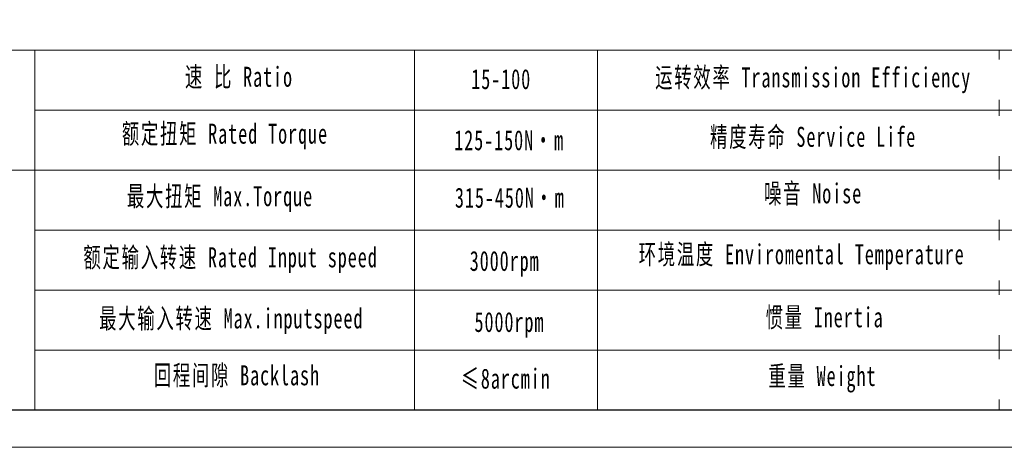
# Model space of a CAD drawing. Header units: millimetres. Extents: x 6126 to 6700, y -853 to -447.
# Tile 2 of 6: x 6223 to 6403, y -853 to -775. Entities that reach past the tile are written whole.
import ezdxf

# ---------------------------------------------------------------- set-up
doc = ezdxf.new("R2010")
doc.units = ezdxf.units.MM
doc.layers.get('0').update_dxf_attribs({"lineweight": 18})
doc.layers.add('SLD-0', color=7, linetype='Continuous', lineweight=18)
doc.layers.add('图框_外框线', color=7, linetype='Continuous', lineweight=18)
doc.styles.add('标准', font='txt', dxfattribs={"width": 0.667})

msp = doc.modelspace()

# ---------------------------------------------------------------- linework, layer by layer
for p, q in [((6225.887899, -780.13521), (6225.887899, -845.777501)), ((6295.175112, -780.13521), (6295.175112, -845.777501))]:
    msp.add_line(p, q)
at = {"layer": 'SLD-0'}
for p, q in [((6328.558914, -780.13521), (6328.558914, -845.758811)), ((6401.832644, -780.13521), (6401.832644, -845.766277))]:
    msp.add_line(p, q, dxfattribs=at)
at = {"layer": '图框_外框线'}
for p, q in [((6176.371045, -780.13521), (6693.076219, -780.13521)), ((6225.887899, -791.085779), (6516.286821, -791.085779)), ((6176.371045, -802.036348), (6693.076219, -802.036348)), ((6225.887899, -812.986917), (6693.076219, -812.986917)), ((6225.887899, -823.937486), (6693.076219, -823.937486)), ((6225.887899, -834.888056), (6693.076219, -834.888056))]:
    msp.add_line(p, q, dxfattribs=at)
at = {"layer": '图框_外框线', "color": 3}
msp.add_lwpolyline([(6125.643054, -852.602821), (6699.912763, -852.602821), (6699.912763, -446.512098), (6125.643054, -446.512098)], close=True, dxfattribs=at)
at = {"layer": '图框_外框线', "color": 3, "lineweight": 25}
msp.add_lwpolyline([(6159.825774, -845.766277), (6693.076219, -845.766277), (6693.076219, -453.348642), (6159.825774, -453.348642)], close=True, dxfattribs=at)

# ---------------------------------------------------------------- texts
at = {"layer": 'SLD-0', "color": 1, "char_height": 3.65018974, "attachment_point": 2, "line_spacing_factor": 1.15057, "style": '标准'}
for s, insert, width in [('\\T1.1;速 比 Ratio', (6263.127693, -783.146304), 29.82537426), ('\\T1.1;运转效率 Transmission Efficiency', (6367.875582, -783.258483), 62.02969347), ('\\T1.1;\\pxqc;15-100', (6310.965281, -783.567324), 15.51984391), ('\\T1.1;额定扭矩 Rated Torque', (6260.561956, -793.53031), 64.80811862), ('\\T1.1;精度寿命 Service Life', (6367.875582, -794.106697), 48.6889001), ('{\\T1.1;125-150N·m}', (6312.413014, -794.727365), 30.2331511), ('\\T1.1;最大扭矩 Max.Torque', (6259.663949, -804.9399), 43.0868645), ('\\T1.1;噪音 Noise', (6367.875582, -804.432101), 32.20909253), ('{\\T1.1;315-450N·m}', (6312.542541, -805.212286), 36.30279894), ('\\T1.1;额定输入转速 Rated Input speed', (6261.588251, -816.093099), 57.2836946), ('{\\T1.1;环境温度 Enviromental Temperature}', (6365.782917, -815.541717), 167.18859948), ('\\T1.1;3000rpm', (6311.596601, -816.75708), 25.15128765), ('\\T1.1;最大输入转速 Max.inputspeed ', (6261.716538, -827.246291), 57.6146219), ('\\T1.1;5000rpm', (6312.467762, -827.902649), 79.81435172), ('\\T1.1;惯量 Inertia', (6369.968258, -827.043435), 32.97673342), ('\\T1.1;回程间隙 Backlash', (6262.742832, -837.630296), 46.71639424), ('\\T1.1;≤8arcmin ', (6311.800287, -838.235016), 28.07902647), ('\\T1.1;重量 Weight', (6369.57589, -837.760941), 28.38316406)]:
    msp.add_mtext(s, dxfattribs=dict(at, insert=insert, width=width))

# ---------------------------------------------------------------- next in the draw order: texts
at = {"layer": 'SLD-0', "color": 1, "char_height": 3.65018974, "width": 167.18859948, "attachment_point": 2, "style": '标准', "bg_fill": 2}
for s, insert in [('{\\f宋体|b0|i0|c134|p2;\\W0.65;扭转刚性 \\fArial|b0|i0|c0|p34;Torsional Rigidity}', (6457.256137, -783.652561)), ('{\\f宋体|b0|i0|c134|p2;容许径向力Max Radial Force}', (6456.282456, -793.96466)), ('{\\f宋体|b0|i0|c134|p2;容许轴向力Max Axial Force}', (6455.299036, -805.550557)), ('{\\fSimSun|b0|i0|c134|p2;\\T1.1;设计 \\fArial|b0|i0|c0|p34;Design\\fSimSun|b0|i0|c134|p2;：}', (6447.280321, -816.62878)), ('{\\fSimSun|b0|i0|c134|p2;\\T1.1;复核 \\fArial|b0|i0|c0|p34;Recheck\\fSimSun|b0|i0|c134|p2;：}', (6448.815243, -826.600447)), ('{\\T1.1;日期 Date：}', (6446.355892, -838.391452))]:
    msp.add_mtext(s, dxfattribs=dict(at, insert=insert))

doc.saveas('drawing.dxf')
